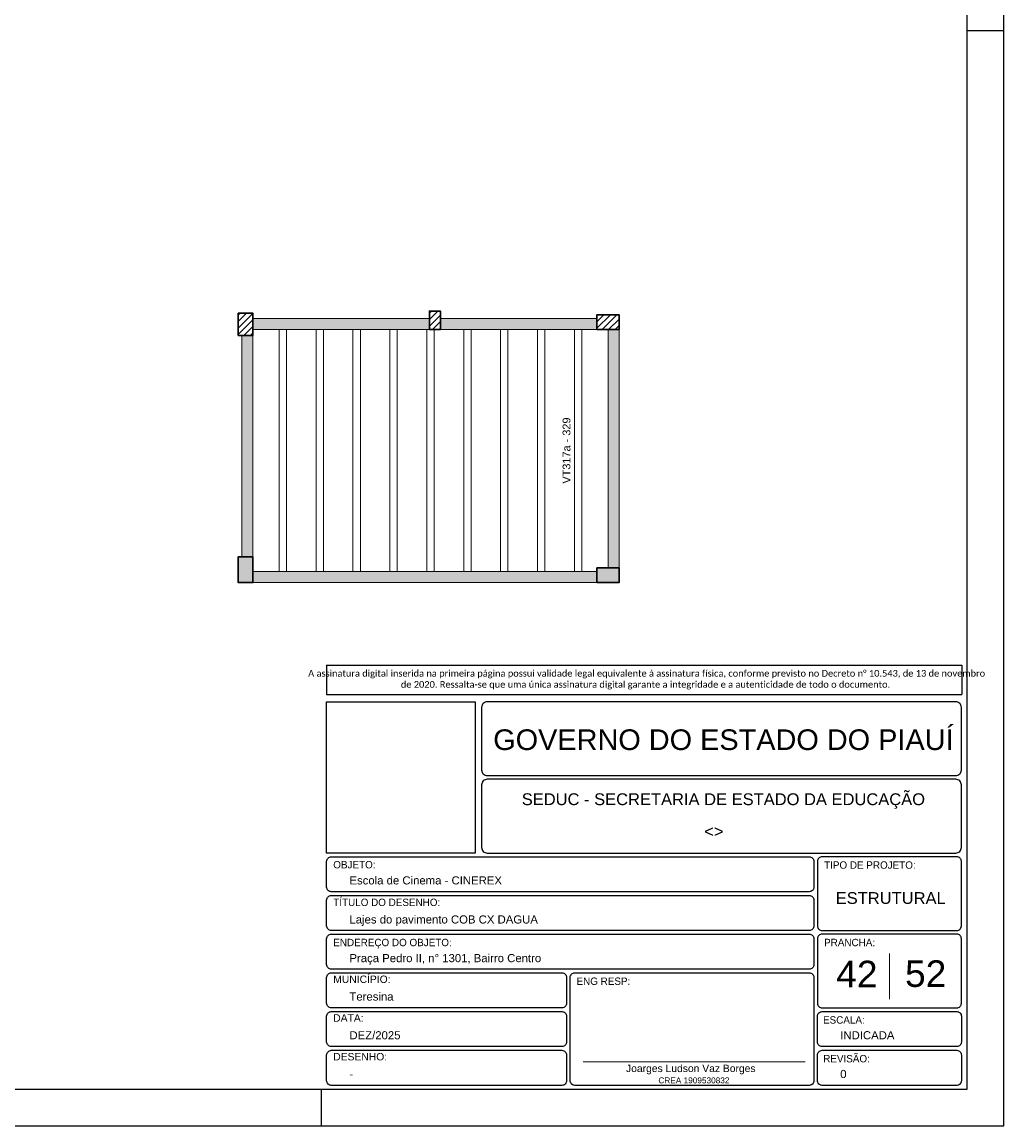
# Model space of a CAD drawing. Header units: millimetres. Extents: x 0 to 84.1, y 0 to 59.4.
# Tile 8 of 13: x 57.5 to 84.1, y 0 to 29.9. Entities that reach past the tile are written whole.
import ezdxf

# ---------------------------------------------------------------- set-up
doc = ezdxf.new("R2010")
doc.units = ezdxf.units.MM
doc.header["$MEASUREMENT"] = 0
doc.linetypes.add('NULL', pattern=[0])
doc.layers.get('0').update_dxf_attribs({"lineweight": 18})
for name, color, linetype, lineweight in [('DT-Hachura pilar em laje', 252, 'Continuous', 5), ('DT-Hachura viga em laje', 254, 'Continuous', 5), ('FO-Hachuras das lajes', 1, 'Continuous', 20), ('FO-Pilares', 4, 'Continuous', 30), ('FO-Textos das lajes', 3, 'Continuous', 20), ('FO-Vigas', 1, 'Continuous', 20), ('Nível 1', 7, 'Continuous', 0), ('Textos', 7, 'Continuous', 9)]:
    doc.layers.add(name, color=color, linetype=linetype, lineweight=lineweight)
for name, color, linetype in [('Pena 01', 1, 'Continuous'), ('SEDUC_MARF', 1, 'Continuous'), ('SEDUC_MARGG', 7, 'Continuous'), ('SEDUC_TXT01', 1, 'Continuous'), ('SEDUC_TXT02', 2, 'Continuous'), ('SEDUC_TXT05', 5, 'Continuous')]:
    doc.layers.add(name, color=color, linetype=linetype)
doc.styles.add('Arial', font='txt')
doc.styles.add('Calibri', font='txt')
doc.styles.add('TwCenMT', font='txt')

msp = doc.modelspace()

# ---------------------------------------------------------------- hatches: boundary and pattern name
at = {"layer": 'DT-Hachura pilar em laje', "linetype": 'Continuous'}
h = msp.add_hatch(dxfattribs=at)
h.set_pattern_fill('ANSI31', color=252, style=0)
h.paths.add_polyline_path([(63.3517, 21.4351), (63.5517, 21.4351), (63.7517, 21.4351), (63.7517, 21.7351), (63.7517, 22.0351), (63.5517, 22.0351), (63.3517, 22.0351), (63.3517, 21.7351)])
h = msp.add_hatch(dxfattribs=at)
h.set_pattern_fill('ANSI31', color=252, style=0)
h.paths.add_polyline_path([(68.5317, 21.5933), (68.6817, 21.5933), (68.8317, 21.5933), (68.8317, 21.8433), (68.8317, 22.0933), (68.6817, 22.0933), (68.5317, 22.0933), (68.5317, 21.8433)])
h = msp.add_hatch(dxfattribs=at)
h.set_pattern_fill('ANSI31', color=252, style=0)
h.paths.add_polyline_path([(73.6721, 21.5933), (73.6721, 21.7933), (73.6721, 21.9933), (73.3721, 21.9933), (73.0721, 21.9933), (73.0721, 21.7933), (73.0721, 21.5933), (73.3721, 21.5933)])
for points in [[(63.7517, 15.4329), (63.5517, 15.4329), (63.3517, 15.4329), (63.3517, 15.0829), (63.3517, 14.7329), (63.5517, 14.7329), (63.7517, 14.7329), (63.7517, 15.0829)], [(73.0723, 15.1329), (73.0723, 14.9329), (73.0723, 14.7329), (73.3723, 14.7329), (73.6723, 14.7329), (73.6723, 14.9329), (73.6723, 15.1329), (73.3723, 15.1329)]]:
    msp.add_hatch(color=252, dxfattribs=at).paths.add_polyline_path(points)
at = {"layer": 'DT-Hachura viga em laje', "linetype": 'Continuous'}
for points in [[(68.5317, 21.8933), (68.5317, 21.8933), (63.7517, 21.8933), (63.7517, 21.5933), (68.5317, 21.5933), (68.5317, 21.8933)], [(73.0721, 21.8933), (73.0721, 21.8933), (68.8317, 21.8933), (68.8317, 21.5933), (73.0721, 21.5933), (73.0721, 21.8933)], [(73.6721, 21.5933), (73.6721, 21.5933), (73.3723, 21.5933), (73.3723, 15.1329), (73.6721, 15.1329), (73.6721, 21.5933)], [(63.7517, 21.4353), (63.7517, 21.4353), (63.4517, 21.4353), (63.4517, 15.4329), (63.7517, 15.4329), (63.7517, 21.4353)], [(73.0723, 15.0331), (73.0723, 15.0331), (63.7517, 15.0331), (63.7517, 14.7329), (73.0723, 14.7329), (73.0723, 15.0331)]]:
    msp.add_hatch(color=254, dxfattribs=at).paths.add_polyline_path(points)

# ---------------------------------------------------------------- linework, layer by layer
msp.add_line((72.6949, 1.7423), (78.7158, 1.7423))
at = {"layer": 'FO-Hachuras das lajes'}
for p, q in [((64.4621, 15.1331), (64.4621, 21.5931)), ((64.6621, 15.1331), (64.6621, 21.5931)), ((65.4621, 15.1331), (65.4621, 21.5931)), ((65.6621, 15.1331), (65.6621, 21.5931)), ((66.4621, 15.1331), (66.4621, 21.5931)), ((66.6621, 15.1331), (66.6621, 21.5931)), ((67.4621, 15.1331), (67.4621, 21.5931)), ((67.6621, 15.1331), (67.6621, 21.5931)), ((68.4621, 15.1331), (68.4621, 21.5931)), ((68.6621, 15.1331), (68.6621, 21.5931)), ((69.4621, 15.1331), (69.4621, 21.5931)), ((69.6621, 15.1331), (69.6621, 21.5931)), ((70.4621, 15.1331), (70.4621, 21.5931)), ((70.6621, 15.1331), (70.6621, 21.5931)), ((71.4621, 15.1331), (71.4621, 21.5931)), ((71.6621, 15.1331), (71.6621, 21.5931)), ((72.4621, 15.1331), (72.4621, 21.5931)), ((72.6621, 15.1331), (72.6621, 21.5931)), ((64.4621, 15.0331), (64.4621, 15.1331)), ((64.6621, 15.0331), (64.6621, 15.1331)), ((65.4621, 15.0331), (65.4621, 15.1331)), ((65.6621, 15.0331), (65.6621, 15.1331)), ((66.4621, 15.0331), (66.4621, 15.1331)), ((66.6621, 15.0331), (66.6621, 15.1331)), ((67.4621, 15.0331), (67.4621, 15.1331)), ((67.6621, 15.0331), (67.6621, 15.1331)), ((68.4621, 15.0331), (68.4621, 15.1331)), ((68.6621, 15.0331), (68.6621, 15.1331)), ((69.4621, 15.0331), (69.4621, 15.1331)), ((69.6621, 15.0331), (69.6621, 15.1331)), ((70.4621, 15.0331), (70.4621, 15.1331)), ((70.6621, 15.0331), (70.6621, 15.1331)), ((71.4621, 15.0331), (71.4621, 15.1331)), ((71.6621, 15.0331), (71.6621, 15.1331)), ((72.4621, 15.0331), (72.4621, 15.1331)), ((72.6621, 15.0331), (72.6621, 15.1331))]:
    msp.add_line(p, q, dxfattribs=at)
at = {"layer": 'FO-Pilares'}
for points in [[(63.3517, 21.4351), (63.5517, 21.4351), (63.7517, 21.4351), (63.7517, 21.7351), (63.7517, 22.0351), (63.5517, 22.0351), (63.3517, 22.0351), (63.3517, 21.7351), (63.3517, 21.4351)], [(68.5317, 21.5933), (68.6817, 21.5933), (68.8317, 21.5933), (68.8317, 21.8433), (68.8317, 22.0933), (68.6817, 22.0933), (68.5317, 22.0933), (68.5317, 21.8433), (68.5317, 21.5933)], [(73.6721, 21.5933), (73.6721, 21.7933), (73.6721, 21.9933), (73.3721, 21.9933), (73.0721, 21.9933), (73.0721, 21.7933), (73.0721, 21.5933), (73.3721, 21.5933), (73.6721, 21.5933)], [(63.7517, 15.4329), (63.5517, 15.4329), (63.3517, 15.4329), (63.3517, 15.0829), (63.3517, 14.7329), (63.5517, 14.7329), (63.7517, 14.7329), (63.7517, 15.0829), (63.7517, 15.4329)], [(73.0723, 15.1329), (73.0723, 14.9329), (73.0723, 14.7329), (73.3723, 14.7329), (73.6723, 14.7329), (73.6723, 14.9329), (73.6723, 15.1329), (73.3723, 15.1329), (73.0723, 15.1329)]]:
    msp.add_lwpolyline(points, close=True, dxfattribs=at)
at = {"layer": 'FO-Vigas'}
for p, q in [((63.7517, 21.8933), (68.5317, 21.8933)), ((68.8317, 21.8933), (73.0721, 21.8933)), ((63.7517, 21.5933), (68.5317, 21.5933)), ((68.8317, 21.5933), (73.0721, 21.5933)), ((73.3723, 15.1329), (73.3723, 21.5933)), ((73.6723, 15.1329), (73.6723, 21.5933)), ((63.4517, 15.4329), (63.4517, 21.4351)), ((63.7517, 15.4329), (63.7517, 21.4351)), ((63.7517, 15.0329), (73.0723, 15.0329)), ((63.7517, 14.7329), (73.0723, 14.7329))]:
    msp.add_line(p, q, dxfattribs=at)
at = {"layer": 'Nível 1'}
msp.add_line((80.9985, 4.6717), (80.9985, 3.4409), dxfattribs=at)
at = {"layer": 'Pena 01'}
for p, q in [((65.7485, 12.4952), (82.956, 12.4952)), ((65.7485, 12.4952), (65.7485, 11.6972)), ((82.956, 12.4952), (82.956, 11.6972)), ((65.7485, 11.6972), (82.956, 11.6972))]:
    msp.add_line(p, q, dxfattribs=at)
at = {"layer": 'SEDUC_MARF'}
for p, q in [((83.1, 29.7), (84.1, 29.7)), ((65.6, 1), (65.6, 0))]:
    msp.add_line(p, q, dxfattribs=at)
for points in [[(84.1, 59.4), (0, 59.4), (0, 0), (84.1, 0)], [(65.7485, 11.4972), (69.7732, 11.4972), (69.7732, 7.4), (65.7485, 7.4)]]:
    msp.add_lwpolyline(points, close=True, dxfattribs=at)
for points in [[(70.0985, 9.5), (82.7985, 9.5, 0.4142136), (82.9485, 9.65), (82.9485, 9.65), (82.9485, 11.35, 0.4142136), (82.7985, 11.5), (82.7985, 11.5), (70.0985, 11.5, 0.4142136), (69.9485, 11.35), (69.9485, 11.35), (69.9485, 9.65, 0.4142136), (70.0985, 9.5), (70.0985, 9.5)], [(70.0985, 7.4), (82.7985, 7.4, 0.4142136), (82.9485, 7.55), (82.9485, 7.55), (82.9485, 9.25, 0.4142136), (82.7985, 9.4), (82.7985, 9.4), (70.0985, 9.4, 0.4142136), (69.9485, 9.25), (69.9485, 9.25), (69.9485, 7.55, 0.4142136), (70.0985, 7.4), (70.0985, 7.4)], [(65.8735, 7.3), (78.8235, 7.3, -0.4142136), (78.9485, 7.175), (78.9485, 7.175), (78.9485, 6.475, -0.4142136), (78.8235, 6.35), (78.8235, 6.35), (65.8735, 6.35, -0.4142136), (65.7485, 6.475), (65.7485, 6.475), (65.7485, 7.175, -0.4142136), (65.8735, 7.3), (65.8735, 7.3)], [(79.1735, 5.3), (82.8235, 5.3, 0.4142136), (82.9485, 5.425), (82.9485, 5.425), (82.9485, 7.175, 0.4142136), (82.8235, 7.3), (82.8235, 7.3), (79.1735, 7.3, 0.4142136), (79.0485, 7.175), (79.0485, 7.175), (79.0485, 5.425, 0.4142136), (79.1735, 5.3), (79.1735, 5.3)], [(65.8735, 6.25), (78.8235, 6.25, -0.4142136), (78.9485, 6.125), (78.9485, 6.125), (78.9485, 5.425, -0.4142136), (78.8235, 5.3), (78.8235, 5.3), (65.8735, 5.3, -0.4142136), (65.7485, 5.425), (65.7485, 5.425), (65.7485, 6.125, -0.4142136), (65.8735, 6.25), (65.8735, 6.25)], [(65.8735, 5.2), (78.8235, 5.2, -0.4142136), (78.9485, 5.075), (78.9485, 5.075), (78.9485, 4.375, -0.4142136), (78.8235, 4.25), (78.8235, 4.25), (65.8735, 4.25, -0.4142136), (65.7485, 4.375), (65.7485, 4.375), (65.7485, 5.075, -0.4142136), (65.8735, 5.2), (65.8735, 5.2)], [(79.1735, 3.2), (82.8235, 3.2, 0.4142136), (82.9485, 3.325), (82.9485, 3.325), (82.9485, 5.075, 0.4142136), (82.8235, 5.2), (82.8235, 5.2), (79.1735, 5.2, 0.4142136), (79.0485, 5.075), (79.0485, 5.075), (79.0485, 3.325, 0.4142136), (79.1735, 3.2), (79.1735, 3.2)], [(65.8735, 4.15), (72.1235, 4.15, -0.4142136), (72.2485, 4.025), (72.2485, 4.025), (72.2485, 3.325, -0.4142136), (72.1235, 3.2), (72.1235, 3.2), (65.8735, 3.2, -0.4142136), (65.7485, 3.325), (65.7485, 3.325), (65.7485, 4.025, -0.4142136), (65.8735, 4.15), (65.8735, 4.15)], [(72.4735, 4.15), (78.8235, 4.15, -0.4142136), (78.9485, 4.025), (78.9485, 4.025), (78.9485, 1.225, -0.4142136), (78.8235, 1.1), (78.8235, 1.1), (72.4735, 1.1, -0.4142136), (72.3485, 1.225), (72.3485, 1.225), (72.3485, 4.025, -0.4142136), (72.4735, 4.15), (72.4735, 4.15)], [(65.8735, 3.1), (72.1235, 3.1, -0.4142136), (72.2485, 2.975), (72.2485, 2.975), (72.2485, 2.275, -0.4142136), (72.1235, 2.15), (72.1235, 2.15), (65.8735, 2.15, -0.4142136), (65.7485, 2.275), (65.7485, 2.275), (65.7485, 2.975, -0.4142136), (65.8735, 3.1), (65.8735, 3.1)], [(79.1735, 3.1), (82.8235, 3.1, -0.4142136), (82.9485, 2.975), (82.9485, 2.975), (82.9485, 2.275, -0.4142136), (82.8235, 2.15), (82.8235, 2.15), (79.1735, 2.15, -0.4142136), (79.0485, 2.275), (79.0485, 2.275), (79.0485, 2.975, -0.4142136), (79.1735, 3.1), (79.1735, 3.1)], [(65.8735, 2.05), (72.1235, 2.05, -0.4142136), (72.2485, 1.925), (72.2485, 1.925), (72.2485, 1.225, -0.4142136), (72.1235, 1.1), (72.1235, 1.1), (65.8735, 1.1, -0.4142136), (65.7485, 1.225), (65.7485, 1.225), (65.7485, 1.925, -0.4142136), (65.8735, 2.05), (65.8735, 2.05)], [(79.1735, 2.05), (82.8235, 2.05, -0.4142136), (82.9485, 1.925), (82.9485, 1.925), (82.9485, 1.225, -0.4142136), (82.8235, 1.1), (82.8235, 1.1), (79.1735, 1.1, -0.4142136), (79.0485, 1.225), (79.0485, 1.225), (79.0485, 1.925, -0.4142136), (79.1735, 2.05), (79.1735, 2.05)]]:
    msp.add_lwpolyline(points, format="xyb", dxfattribs=at)
at = {"layer": 'SEDUC_MARGG'}
msp.add_lwpolyline([(2.5, 1), (83.1, 1), (83.1, 58.4), (2.5, 58.4)], close=True, dxfattribs=at)

# ---------------------------------------------------------------- texts
at = {"layer": 'FO-Textos das lajes', "linetype": 'NULL', "insert": (72.3562, 18.3131), "char_height": 0.2118, "width": 3.514551, "attachment_point": 8, "rotation": 90.00021, "line_spacing_factor": 0.798, "style": 'Arial'}
msp.add_mtext('VT317a - 329', dxfattribs=at)
at = {"layer": 'Pena 01', "color": 3, "linetype": 'NULL', "insert": (74.3883, 12.0983), "char_height": 0.1803712, "width": 18.645941, "attachment_point": 5, "style": 'Calibri'}
msp.add_mtext(' A assinatura digital inserida na primeira página possui validade legal equivalente à assinatura física, conforme previsto no Decreto n%%d 10.543, de 13 de novembro de 2020. Ressalta-se que uma única assinatura digital garante a integridade e a autenticidade de todo o documento.', dxfattribs=at)
at = {"layer": 'SEDUC_TXT01', "linetype": 'NULL', "char_height": 0.2, "width": 17.8054, "attachment_point": 1}
for s, insert, style in [('OBJETO:', (65.9279, 7.1834), 'TwCenMT'), ('TIPO DE PROJETO:', (79.2279, 7.1739), 'TwCenMT'), ('TÍTULO DO DESENHO:', (65.9279, 6.1626), 'TwCenMT'), ('ENDEREÇO DO OBJETO:', (65.9279, 5.0739), 'TwCenMT'), ('PRANCHA:', (79.2279, 5.0739), 'TwCenMT'), ('MUNICÍPIO:', (65.9273, 4.0771), 'Arial'), ('ENG RESP:', (72.5193, 4.0239), 'TwCenMT'), ('DATA:', (65.9273, 3.0271), 'Arial'), ('ESCALA:', (79.1989, 2.9739), 'TwCenMT'), ('DESENHO:', (65.9273, 1.9771), 'Arial'), ('REVISÃO:', (79.2039, 1.9239), 'TwCenMT')]:
    msp.add_mtext(s, dxfattribs=dict(at, insert=insert, style=style))
at = {"layer": 'SEDUC_TXT02', "linetype": 'NULL', "attachment_point": 8, "line_spacing_factor": 0.9, "style": 'Arial'}
for s, insert, char_height, width in [('SEDUC - SECRETARIA DE ESTADO DA EDUCAÇÃO ', (76.4985, 8.6), 0.32, 21.758945), ('Joarges Ludson Vaz Borges', (75.6158, 1.4), 0.2, 7.035547), ('CREA 1909530832', (75.7, 1.1528), 0.16, 3.791777)]:
    msp.add_mtext(s, dxfattribs=dict(at, insert=insert, char_height=char_height, width=width))
at = {"layer": 'SEDUC_TXT05', "linetype": 'NULL', "insert": (76.4985, 10.1848), "char_height": 0.56, "width": 24.876973, "attachment_point": 8, "line_spacing_factor": 0.9, "style": 'Arial'}
msp.add_mtext('GOVERNO DO ESTADO DO PIAUÍ', dxfattribs=at)
at = {"layer": 'Textos', "linetype": 'NULL', "line_spacing_factor": 0.9, "style": 'Arial'}
for s, insert, char_height, width, attachment_point in [('<>', (76.241, 7.8271), 0.32, 1.067813, 8), ('Escola de Cinema - CINEREX', (66.3656, 6.545), 0.22, 8.109531, 7), ('ESTRUTURAL', (81.0329, 6.0142), 0.32, 5.907383, 8), ('Lajes do pavimento COB CX DAGUA', (66.3656, 5.4224), 0.22, 10.010898, 7), ('Praça Pedro II, n%%d 1301, Bairro Centro', (66.3656, 4.3724), 0.22, 10.164414, 7), ('42', (80.1166, 3.7594), 0.72, 2.264609, 8), ('52', (81.9803, 3.7594), 0.72, 2.264609, 8), ('Teresina', (66.3656, 3.395), 0.22, 2.374375, 7), ('DEZ/2025', (66.3656, 2.345), 0.22, 2.741465, 7), ('INDICADA', (79.6656, 2.345), 0.22, 2.906992, 7), ('0', (79.6656, 1.295), 0.22, 0.373691, 7), ('-', (66.3656, 1.295), 0.22, 0.239805, 7)]:
    msp.add_mtext(s, dxfattribs=dict(at, insert=insert, char_height=char_height, width=width, attachment_point=attachment_point))

doc.saveas('drawing.dxf')
